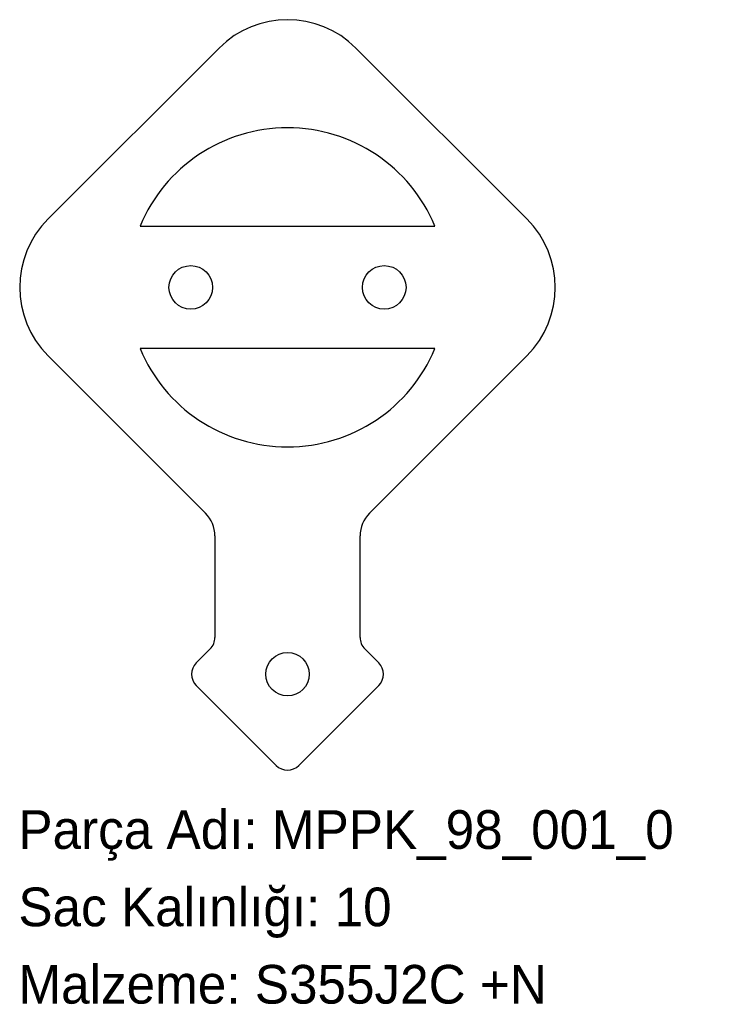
# Model space of a CAD drawing. Header units: millimetres. Extents: x 0 to 218, y -72 to 233.
import ezdxf

# ---------------------------------------------------------------- set-up
doc = ezdxf.new("R2010")
doc.units = ezdxf.units.MM
doc.linetypes.add('SLD-Katı', pattern=[0])
doc.linetypes.add('SLD-Sürekli', pattern=[0])
doc.layers.add('METIN', color=96, linetype='SLD-Katı')
doc.styles.add('SLDTEXTSTYLE0', font='ARIAL.TTF', dxfattribs={"width": 0.948, "bigfont": 'bigfont'})
doc.styles.add('SLDTEXTSTYLE1', font='ARIAL.TTF', dxfattribs={"width": 0.948})

msp = doc.modelspace()

# ---------------------------------------------------------------- linework, layer by layer
at = {"color": 7, "linetype": 'SLD-Sürekli', "lineweight": 25}
for p, q in [((62.219805, 224.394949), (9.186797, 171.361941)), ((157.679221, 171.361941), (104.646212, 224.394949)), ((37.724694, 169.148737), (129.141323, 169.148737)), ((9.186797, 128.935534), (58.004076, 80.118254)), ((129.141323, 131.148737), (37.724694, 131.148737)), ((108.861941, 80.118254), (157.679221, 128.935534)), ((60.933009, 73.047186), (60.933009, 41.53961)), ((105.933009, 41.53961), (105.933009, 73.047186)), ((59.468542, 38.004076), (55.148737, 33.684271)), ((111.71728, 33.684271), (107.397475, 38.004076)), ((55.148737, 26.613203), (79.897475, 1.864466)), ((86.968542, 1.864466), (111.71728, 26.613203))]:
    msp.add_line(p, q, dxfattribs=at)
for centre in [(53.433009, 150.148737), (113.433009, 150.148737), (83.433009, 30.148737)]:
    msp.add_circle(centre, 6.75, dxfattribs=at)
for centre, radius, start, end in [((83.433009, 203.181746), 30, 45, 135), ((83.433009, 150.148737), 49.5, 22.571645, 157.428355), ((30.4, 150.148737), 30, 135, 225), ((136.466017, 150.148737), 30, 315, 45), ((83.433009, 150.148737), 49.5, 202.571645, 337.428355), ((50.933009, 73.047186), 10, 0, 45), ((115.933009, 73.047186), 10, 135, 180), ((55.933009, 41.53961), 5, 315, 0), ((110.933009, 41.53961), 5, 180, 225), ((58.684271, 30.148737), 5, 135, 225), ((108.181746, 30.148737), 5, 315, 45), ((83.433009, 5.4), 5, 225, 315)]:
    msp.add_arc(centre, radius, start, end, dxfattribs=at)

# ---------------------------------------------------------------- texts
at = {"layer": 'METIN', "char_height": 12, "attachment_point": 1}
for s, insert, style in [('Parça Adı: MPPK_98_001_0', (0, -12.031187), 'SLDTEXTSTYLE0'), ('Sac Kalınlığı: 10', (0, -36.031187), 'SLDTEXTSTYLE0'), ('Malzeme: S355J2C +N', (0, -60.031187), 'SLDTEXTSTYLE1')]:
    msp.add_mtext(s, dxfattribs=dict(at, insert=insert, style=style))

doc.saveas('drawing.dxf')
